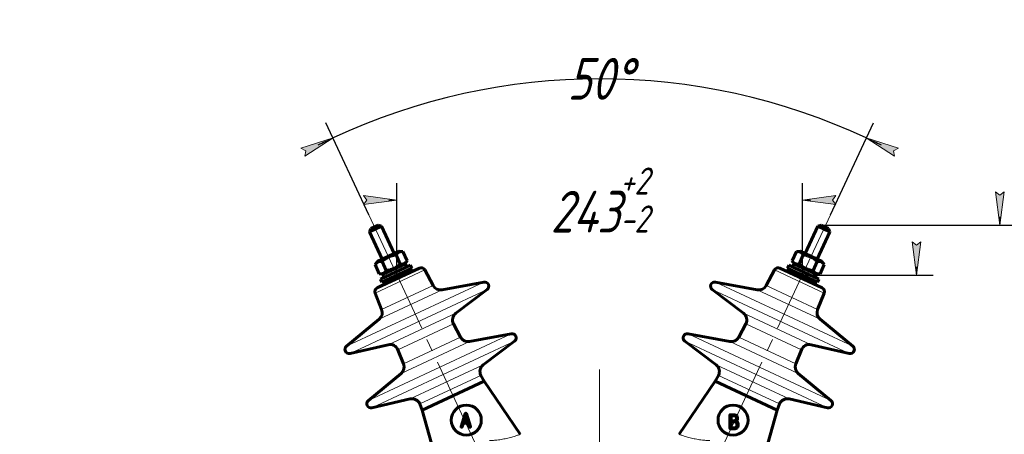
# Model space of a CAD drawing. Header units: millimetres. Extents: x 29 to 246, y -59 to 268.
# Tile 11 of 11: x 114 to 232, y 218 to 268. Entities that reach past the tile are written whole.
import ezdxf

# ---------------------------------------------------------------- set-up
doc = ezdxf.new("R2010")
doc.units = ezdxf.units.MM
for name, pattern in [('K5LT_AXLED', [19.5, 15, -1.5, 1.5, -1.5]), ('K5LT_BASIC', [0]), ('K5LT_THIN', [0])]:
    doc.linetypes.add(name, pattern=pattern)
doc.layers.add('Системный слой', color=7, linetype='Continuous')
doc.styles.add('KDIMTEXTSTYLE', font='GOST_AU.SHX', dxfattribs={"width": 0.96, "oblique": 15, "height": 5})
doc.dimstyles.new('KDIMSTYLE (0.20)', dxfattribs={"dimtxt": 5, "dimasz": 1, "dimexe": 2, "dimexo": 0, "dimgap": 1, "dimtad": 1, "dimlfac": 5, "dimtxsty": 'KDIMTEXTSTYLE', "dimsah": 1, "dimcen": 0, "dimdle": 1, "dimadec": 0, "dimazin": 0, "dimtfac": 0.667, "dimtmove": 0, "dimatfit": 3, "dimfxl": 1, "dimtvp": 1, "dimtolj": 1, "dimtzin": 0, "dimarcsym": 0})

# ---------------------------------------------------------------- blocks, each defined once
blk = doc.blocks.new('KDIMARROW_01')
at = {"layer": 'Системный слой'}
blk.add_hatch(color=0, dxfattribs=at).paths.add_polyline_path([(0, 0), (-4, 0.5266100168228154), (-3.599999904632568, 4.408728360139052e-16), (-4, -0.5266100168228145)])
at = {"layer": 'Системный слой', "color": 0, "linetype": 'K5LT_THIN', "lineweight": 18}
for p, q in [((-3.599999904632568, 4.408728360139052e-16), (-4, 0.5266100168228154)), ((-4, 0.5266100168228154), (0, 0)), ((0, 0), (-4, -0.5266100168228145)), ((-4, -0.5266100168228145), (-3.599999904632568, 4.408728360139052e-16)), ((0, 0), (-1, 0))]:
    blk.add_line(p, q, dxfattribs=at)

msp = doc.modelspace()

# ---------------------------------------------------------------- linework, layer by layer
at = {"layer": 'Системный слой', "color": 30, "linetype": 'K5LT_AXLED', "lineweight": 18, "true_color": 0xff8000}
for p, q in [((156.2221440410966, 244.7372904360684), (170.0490360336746, 215.0854248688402)), ((211.5917252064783, 244.7372904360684), (197.7648332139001, 215.0854248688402)), ((183.9069346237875, 226.2100117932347), (183.9069346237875, 163.3652711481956))]:
    msp.add_line(p, q, dxfattribs=at)
at = {"layer": 'Системный слой', "color": 5, "linetype": 'K5LT_BASIC', "lineweight": 60, "true_color": 0x0000ff}
for p, q in [((156.3002514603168, 242.6768272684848), (157.7503439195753, 243.3530164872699)), ((156.4550321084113, 243.1020836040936), (157.3250875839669, 243.5077971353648)), ((157.7503439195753, 243.3530164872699), (157.3250875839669, 243.5077971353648)), ((159.2717696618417, 240.0903084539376), (157.7503439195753, 243.3530164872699)), ((208.542099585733, 240.0903084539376), (210.0635253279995, 243.3530164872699)), ((210.0635253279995, 243.3530164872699), (210.4887816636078, 243.5077971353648)), ((211.5136177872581, 242.6768272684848), (210.0635253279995, 243.3530164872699)), ((211.3588371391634, 243.1020836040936), (210.4887816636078, 243.5077971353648)), ((156.3002514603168, 242.6768272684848), (156.4550321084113, 243.1020836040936)), ((157.8216772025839, 239.4141192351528), (156.3002514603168, 242.6768272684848)), ((209.9921920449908, 239.4141192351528), (211.5136177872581, 242.6768272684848)), ((211.5136177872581, 242.6768272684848), (211.3588371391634, 243.1020836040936)), ((159.8518066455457, 240.3607841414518), (157.2416402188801, 239.1436435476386)), ((159.9944987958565, 238.8332529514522), (159.4833692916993, 239.929373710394)), ((160.3205805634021, 240.3197717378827), (159.8518066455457, 240.3607841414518)), ((160.8317100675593, 239.223650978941), (160.3205805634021, 240.3197717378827)), ((206.9821591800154, 239.223650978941), (207.4932886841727, 240.3197717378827)), ((207.4932886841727, 240.3197717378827), (207.9620626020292, 240.3607841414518)), ((207.8193704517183, 238.8332529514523), (208.3304999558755, 239.929373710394)), ((210.5722290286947, 239.1436435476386), (207.9620626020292, 240.3607841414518)), ((156.9717354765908, 238.7581796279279), (157.2416402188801, 239.1436435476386)), ((157.482864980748, 237.6620588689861), (156.9717354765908, 238.7581796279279)), ((157.6131538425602, 237.0218571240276), (161.2383849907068, 238.7123301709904)), ((158.3200762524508, 238.0524568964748), (157.8089467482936, 239.1485776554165)), ((157.8791342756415, 237.5872370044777), (160.6343099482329, 238.8719965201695)), ((160.5618053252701, 238.8381870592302), (160.8317100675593, 239.223650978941)), ((160.8033572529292, 238.5094734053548), (160.6343099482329, 238.8719965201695)), ((161.4074322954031, 238.3498070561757), (161.2383849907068, 238.7123301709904)), ((206.4064369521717, 238.3498070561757), (206.575484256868, 238.7123301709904)), ((206.575484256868, 238.7123301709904), (210.2007154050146, 237.0218571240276)), ((207.2520639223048, 238.8381870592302), (206.9821591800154, 239.223650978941)), ((207.0105119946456, 238.5094734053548), (207.1795592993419, 238.8719965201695)), ((207.1795592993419, 238.8719965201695), (209.9347349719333, 237.5872370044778)), ((209.4937929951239, 238.0524568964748), (210.0049224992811, 239.1485776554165)), ((210.3310042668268, 237.6620588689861), (210.8421337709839, 238.7581796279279)), ((210.8421337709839, 238.7581796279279), (210.5722290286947, 239.1436435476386)), ((162.287736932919, 238.3448619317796), (157.2201404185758, 235.9818028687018)), ((157.9516388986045, 237.621046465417), (157.482864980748, 237.6620588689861)), ((157.7822011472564, 236.6593340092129), (161.4074322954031, 238.3498070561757)), ((158.0481815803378, 237.2247138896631), (157.8791342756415, 237.5872370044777)), ((158.0057245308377, 236.6532268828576), (161.2684325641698, 238.1746526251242)), ((161.2684325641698, 238.1746526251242), (161.1355399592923, 238.2230215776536)), ((161.3852926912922, 237.9240452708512), (161.2684325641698, 238.1746526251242)), ((161.3852926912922, 237.9240452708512), (162.287736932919, 238.3448619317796)), ((163.9375688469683, 236.2512674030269), (162.9405198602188, 238.1264438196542)), ((203.8763004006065, 236.2512674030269), (204.8733493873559, 238.1264438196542)), ((205.5261323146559, 238.3448619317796), (210.593728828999, 235.9818028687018)), ((206.4064369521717, 238.3498070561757), (210.0316681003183, 236.6593340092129)), ((206.428576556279, 237.9240452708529), (206.5454366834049, 238.1746526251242)), ((206.5454366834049, 238.1746526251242), (206.6783292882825, 238.2230215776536)), ((209.808144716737, 236.6532268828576), (206.5454366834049, 238.1746526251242)), ((209.7656876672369, 237.2247138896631), (209.9347349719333, 237.5872370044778)), ((209.8622303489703, 237.621046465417), (210.3310042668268, 237.6620588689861)), ((157.2201404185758, 235.9818028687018), (158.1225846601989, 236.4026195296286)), ((157.7822011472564, 236.6593340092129), (157.6131538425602, 237.0218571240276)), ((158.0057245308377, 236.6532268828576), (158.0540934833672, 236.786119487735)), ((158.1225846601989, 236.4026195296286), (158.0057245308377, 236.6532268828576)), ((170.0203098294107, 236.6610790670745), (165.0015478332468, 235.7372616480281)), ((197.7935594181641, 236.6610790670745), (202.8123214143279, 235.7372616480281)), ((209.6912845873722, 236.4026195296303), (209.808144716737, 236.6532268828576)), ((209.808144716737, 236.6532268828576), (209.7597757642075, 236.786119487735)), ((210.0316681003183, 236.6593340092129), (210.2007154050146, 237.0218571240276)), ((157.7634353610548, 233.3722216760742), (156.9678576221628, 235.3413456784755)), ((166.6551715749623, 232.9358134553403), (170.4119659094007, 235.7701982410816)), ((201.1586976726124, 232.9358134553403), (197.4019033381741, 235.7701982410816)), ((210.0504338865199, 233.3722216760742), (210.8460116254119, 235.3413456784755)), ((153.5395908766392, 228.9759936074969), (157.4732741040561, 232.2267699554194)), ((167.2283797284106, 230.0621522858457), (166.3745047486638, 231.6680575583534)), ((200.5854895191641, 230.0621522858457), (201.4393644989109, 231.6680575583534)), ((214.2742783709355, 228.9759936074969), (210.3405951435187, 232.2267699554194)), ((173.311120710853, 230.4719639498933), (168.2923587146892, 229.5481465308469)), ((194.5027485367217, 230.4719639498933), (199.5215105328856, 229.5481465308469)), ((158.556379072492, 229.1592844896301), (153.9702935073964, 228.1033204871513)), ((169.9459824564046, 226.7466983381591), (173.702776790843, 229.5810831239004)), ((197.8678867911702, 226.7466983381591), (194.1110924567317, 229.5810831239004)), ((209.2574901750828, 229.1592844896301), (213.8435757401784, 228.1033204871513)), ((160.3892801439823, 226.8730277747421), (159.7079455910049, 228.5593899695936)), ((207.4245891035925, 226.8730277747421), (208.1059236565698, 228.5593899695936)), ((156.1654356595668, 222.4767997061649), (160.0991188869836, 225.7275760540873)), ((211.648433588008, 222.4767997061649), (207.7147503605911, 225.7275760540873)), ((162.6294361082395, 221.3284471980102), (170.0358303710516, 224.7821055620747)), ((170.0358303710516, 224.7821055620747), (169.6653156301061, 225.4789424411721)), ((174.3903257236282, 218.4223200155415), (170.0358303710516, 224.7821055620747)), ((193.4235435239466, 218.4223200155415), (197.7780388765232, 224.7821055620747)), ((197.7780388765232, 224.7821055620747), (198.1485536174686, 225.4789424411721)), ((205.1844331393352, 221.3284471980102), (197.7780388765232, 224.7821055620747)), ((161.1822238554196, 222.6600905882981), (156.5961382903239, 221.6041265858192)), ((162.6294361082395, 221.3284471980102), (162.3337903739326, 222.0601960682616)), ((205.1844331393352, 221.3284471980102), (205.4800788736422, 222.0601960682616)), ((206.6316453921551, 222.6600905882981), (211.2177309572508, 221.6041265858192)), ((165.2980168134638, 211.7712208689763), (162.6294361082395, 221.3284471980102)), ((167.7851422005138, 220.899197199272), (167.294183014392, 219.341958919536)), ((168.4107742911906, 219.341958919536), (167.919806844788, 220.899197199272)), ((202.5158524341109, 211.7712208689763), (205.1844331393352, 221.3284471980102)), ((167.4288476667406, 219.3105727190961), (167.5663152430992, 219.7487723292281)), ((167.5663152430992, 219.7487723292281), (168.1386420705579, 219.7487723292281)), ((167.8524786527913, 220.6650078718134), (167.6041920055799, 219.8694884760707)), ((167.6041920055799, 219.8694884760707), (168.1007653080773, 219.8694884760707)), ((168.1007653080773, 219.8694884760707), (167.8524786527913, 220.6650078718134)), ((168.1386420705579, 219.7487723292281), (168.2761096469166, 219.3105727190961)), ((199.527777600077, 220.7140482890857), (199.527777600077, 219.1446226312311)), ((199.5437868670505, 220.7579041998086), (199.5393103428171, 220.7530344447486)), ((200.0202333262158, 220.7744146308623), (199.5981319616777, 220.7744146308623)), ((200.0187285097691, 220.6537646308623), (199.6680067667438, 220.6537646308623)), ((199.6680067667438, 220.6537646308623), (199.6680067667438, 220.0489271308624)), ((199.6680067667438, 220.0489271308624), (200.0187285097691, 220.0489271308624)), ((200.0888017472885, 219.9282771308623), (199.6680067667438, 219.9282771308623)), ((199.6680067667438, 219.9282771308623), (199.6680067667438, 219.204906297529)), ((200.2328160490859, 220.5698777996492), (200.2186377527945, 220.5831415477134)), ((200.2993026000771, 220.291583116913), (200.2993026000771, 220.4123158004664)), ((200.3707401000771, 219.4464295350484), (200.3707401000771, 219.6879610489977)), ((200.4324955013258, 220.4883338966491), (200.4113949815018, 220.5523051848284)), ((200.4395317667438, 220.4497047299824), (200.4324955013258, 220.4883338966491)), ((200.4395317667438, 220.2915748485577), (200.4395317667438, 220.4497047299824)), ((200.5109692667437, 219.4464708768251), (200.5109692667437, 219.6879527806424)), ((167.294183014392, 219.341958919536), (167.2913718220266, 219.3250586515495)), ((167.2913718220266, 219.3250586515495), (167.2932417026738, 219.3103655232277)), ((167.4057007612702, 219.2779793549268), (167.4069430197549, 219.2787908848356)), ((168.4135772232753, 219.3238514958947), (168.4107742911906, 219.341958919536)), ((199.5979087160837, 219.084256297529), (200.0888017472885, 219.084256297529)), ((199.6680067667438, 219.204906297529), (200.0888017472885, 219.204906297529))]:
    msp.add_line(p, q, dxfattribs=at)
at = {"layer": 'Системный слой', "color": 7, "linetype": 'K5LT_THIN', "lineweight": 18}
for p, q in [((156.9678576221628, 235.3413456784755), (162.9405198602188, 238.1264438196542)), ((210.8460116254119, 235.3413456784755), (204.8733493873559, 238.1264438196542)), ((153.5395908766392, 228.9759936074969), (170.0203098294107, 236.6610790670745)), ((157.7634353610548, 233.3722216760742), (163.9375688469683, 236.2512674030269)), ((214.2742783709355, 228.9759936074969), (197.7935594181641, 236.6610790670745)), ((210.0504338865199, 233.3722216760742), (203.8763004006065, 236.2512674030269)), ((153.9702935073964, 228.1033204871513), (170.4119659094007, 235.7701982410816)), ((157.4732741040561, 232.2267699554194), (165.0015478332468, 235.7372616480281)), ((213.8435757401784, 228.1033204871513), (197.4019033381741, 235.7701982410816)), ((210.3405951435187, 232.2267699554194), (202.8123214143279, 235.7372616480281)), ((158.556379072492, 229.1592844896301), (166.6551715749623, 232.9358134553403)), ((209.2574901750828, 229.1592844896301), (201.1586976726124, 232.9358134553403)), ((159.7079455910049, 228.5593899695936), (166.3745047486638, 231.6680575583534)), ((208.1059236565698, 228.5593899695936), (201.4393644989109, 231.6680575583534)), ((156.1654356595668, 222.4767997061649), (173.311120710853, 230.4719639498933)), ((211.648433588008, 222.4767997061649), (194.5027485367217, 230.4719639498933)), ((156.5961382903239, 221.6041265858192), (173.702776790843, 229.5810831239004)), ((160.0991188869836, 225.7275760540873), (168.2923587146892, 229.5481465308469)), ((160.3892801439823, 226.8730277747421), (167.2283797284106, 230.0621522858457)), ((211.2177309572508, 221.6041265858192), (194.1110924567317, 229.5810831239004)), ((207.7147503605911, 225.7275760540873), (199.5215105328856, 229.5481465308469)), ((207.4245891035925, 226.8730277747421), (200.5854895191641, 230.0621522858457)), ((161.1822238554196, 222.6600905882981), (169.9459824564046, 226.7466983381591)), ((206.6316453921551, 222.6600905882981), (197.8678867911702, 226.7466983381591)), ((162.3337903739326, 222.0601960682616), (169.6653156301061, 225.4789424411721)), ((205.4800788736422, 222.0601960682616), (198.1485536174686, 225.4789424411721))]:
    msp.add_line(p, q, dxfattribs=at)
at = {"layer": 'Системный слой', "color": 5, "linetype": 'K5LT_BASIC', "lineweight": 60, "true_color": 0x0000ff}
for centre in [(167.9139507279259, 220.1257248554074), (199.899918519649, 220.1257248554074)]:
    msp.add_circle(centre, 1.8, dxfattribs=at)
for centre, radius, start, end in [((162.4990460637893, 237.8917080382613), 0.5, 27.99999999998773, 115.5032585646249), ((205.3148231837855, 237.8917080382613), 0.5, 64.49674143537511, 152.0000000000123), ((164.8205164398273, 236.7207389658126), 1, 207.9999999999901, 280.4298413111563), ((170.1108255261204, 236.1693404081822), 0.5, 307.0334207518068, 100.4298413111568), ((197.7030437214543, 236.1693404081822), 0.5, 79.57015868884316, 232.9665792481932), ((202.9933528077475, 236.7207389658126), 1, 259.5701586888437, 332.0000000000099), ((157.4314495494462, 235.5286489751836), 0.5, 114.4967414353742, 202.0000000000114), ((210.3824196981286, 235.5286489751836), 0.5, 337.9999999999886, 65.50325856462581), ((156.8362515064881, 232.9976150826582), 1, 309.5701586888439, 22.00000000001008), ((167.2574523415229, 232.137529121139), 1, 127.0334207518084, 207.9999999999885), ((200.5564169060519, 232.137529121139), 1, 332.0000000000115, 52.96657924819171), ((210.9776177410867, 232.9976150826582), 1, 157.99999999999, 230.4298413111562), ((173.4016364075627, 229.9802252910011), 0.5, 307.0334207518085, 100.4298413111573), ((194.412232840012, 229.9802252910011), 0.5, 79.5701586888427, 232.9665792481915), ((158.7807617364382, 228.1847833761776), 1, 22.00000000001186, 102.966579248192), ((168.1113273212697, 230.5316238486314), 1, 207.999999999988, 280.4298413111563), ((199.7025419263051, 230.5316238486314), 1, 259.5701586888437, 332.0000000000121), ((209.0331075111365, 228.1847833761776), 1, 77.03342075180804, 157.9999999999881), ((153.8581021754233, 228.5905710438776), 0.5, 129.5701586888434, 282.9665792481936), ((213.9557670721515, 228.5905710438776), 0.5, 257.0334207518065, 50.42984131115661), ((159.4620962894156, 226.498421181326), 1, 309.5701586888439, 22.00000000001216), ((170.5482632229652, 225.9484140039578), 1, 127.0334207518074, 207.9999999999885), ((197.2656060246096, 225.9484140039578), 1, 332.0000000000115, 52.96657924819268), ((208.3517729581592, 226.498421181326), 1, 157.9999999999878, 230.4298413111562), ((156.4839469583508, 222.0913771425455), 0.5, 129.5701586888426, 282.9665792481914), ((161.4066065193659, 221.6855894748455), 1, 22.00000000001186, 102.966579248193), ((206.4072627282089, 221.6855894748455), 1, 77.03342075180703, 157.9999999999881), ((211.3299222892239, 222.0913771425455), 0.5, 257.0334207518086, 50.42984131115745), ((167.8824586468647, 220.8690394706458), 0.1018821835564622, 143.5881551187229, 162.7821339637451), ((167.846346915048, 220.895674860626), 0.05701013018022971, 117.8327655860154, 143.5881551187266), ((167.8474344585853, 220.8936150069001), 0.05933945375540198, 102.7821509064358, 117.8327655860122), ((167.8524786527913, 220.8713808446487), 0.08213861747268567, 90, 102.7821509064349), ((167.8524786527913, 220.875651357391), 0.07786810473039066, 72.10681971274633, 89.99999999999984), ((167.8590091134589, 220.8958782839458), 0.05661309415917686, 51.08935608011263, 72.10681971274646), ((167.855515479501, 220.8915502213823), 0.06217525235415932, 31.78266486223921, 51.089356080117), ((167.8158773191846, 220.8669901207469), 0.1088055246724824, 17.21786603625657, 31.7826648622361), ((199.6098009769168, 220.7140482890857), 0.08202337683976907, 163.5209208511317, 179.9999999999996), ((199.5757921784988, 220.7241086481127), 0.04655777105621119, 141.5897287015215, 163.5209208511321), ((199.5778256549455, 220.7217191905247), 0.0496789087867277, 106.8991591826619, 133.2494372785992), ((199.5981319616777, 220.6548797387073), 0.11953489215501, 90, 106.8991591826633), ((200.0187285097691, 220.3174554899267), 0.3363091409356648, 70.54292189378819, 90), ((200.0187285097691, 220.3678219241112), 0.3188947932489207, 270, 289.8032007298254), ((200.0202333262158, 220.2892581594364), 0.4851564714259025, 70.39921216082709, 90.0000000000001), ((200.0888017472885, 219.6302821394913), 0.2979949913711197, 69.59201438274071, 90.00000000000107), ((200.0297549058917, 220.3372002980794), 0.2863484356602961, 289.8032007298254, 310.7135209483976), ((200.0408504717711, 220.3800750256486), 0.2698968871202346, 48.79744765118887, 70.54292189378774), ((200.0369792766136, 220.3362842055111), 0.4352377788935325, 49.69316372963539, 70.39921216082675), ((200.0854765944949, 219.6213448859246), 0.3075307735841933, 49.50625494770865, 69.59201438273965), ((200.0438825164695, 220.3207832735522), 0.2646895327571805, 310.713520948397, 328.2015821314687), ((200.0688741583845, 220.4061925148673), 0.2316674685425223, 22.8783209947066, 44.95512450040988), ((200.098382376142, 220.2869940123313), 0.2005650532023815, 328.2015821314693, 348.3169503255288), ((200.0833853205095, 220.4123158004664), 0.215917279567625, 0, 22.8783209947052), ((199.9711781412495, 220.4372244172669), 0.5292949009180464, 306.0183678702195, 316.7501048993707), ((200.1273625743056, 219.6538269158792), 0.3876532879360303, 50.75590649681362, 66.42129778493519), ((200.0626427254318, 219.5946039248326), 0.3426941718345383, 46.99950345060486, 49.50625761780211), ((200.0867126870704, 220.2894070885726), 0.2124816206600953, 348.3169503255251, 354.3019311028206), ((200.0885517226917, 219.622387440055), 0.3047047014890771, 44.3410451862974, 46.99950345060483), ((200.0649042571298, 220.291583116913), 0.2343983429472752, 354.3019311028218, 0), ((200.1340278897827, 219.6668294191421), 0.2411187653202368, 23.5580524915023, 44.34104518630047), ((200.0798431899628, 220.376728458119), 0.3767240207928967, 38.70763565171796, 50.68560236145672), ((200.1824929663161, 219.6879610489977), 0.1882471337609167, 0, 23.55805249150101), ((200.1293533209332, 220.2884286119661), 0.3121323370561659, 316.7501048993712, 330.7393325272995), ((200.1157310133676, 219.6395876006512), 0.4060394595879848, 35.45147624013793, 50.7559064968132), ((200.1353664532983, 220.4212231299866), 0.3055720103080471, 25.40238369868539, 38.70763565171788), ((200.1588792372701, 220.2718861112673), 0.2782880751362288, 330.7393273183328, 338.6660413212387), ((200.1408129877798, 220.2789421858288), 0.2976833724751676, 338.666041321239, 346.3297783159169), ((200.1201206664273, 220.2839750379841), 0.3189789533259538, 346.3297783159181, 353.4910051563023), ((200.0535109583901, 220.2915748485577), 0.386020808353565, 353.4910051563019, 0), ((200.1135770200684, 219.6380538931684), 0.4086836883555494, 27.71112209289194, 35.45147963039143), ((200.1889411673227, 219.6776396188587), 0.3235556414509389, 19.01016005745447, 27.71112209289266), ((200.2119309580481, 219.6855601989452), 0.2992396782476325, 9.62182234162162, 19.01016005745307), ((200.2260440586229, 219.6879527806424), 0.284925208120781, 0, 9.621822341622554), ((167.3389732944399, 219.3227489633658), 0.04737856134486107, 195.1515008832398, 215.213704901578), ((167.3485882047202, 219.329534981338), 0.05914701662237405, 215.2137049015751, 233.15101223), ((167.3612292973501, 219.3464026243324), 0.08022578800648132, 233.1510258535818, 251.8795478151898), ((167.3629168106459, 219.3515593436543), 0.0856516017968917, 251.8795478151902, 270.0000000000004), ((167.3629168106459, 219.3503144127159), 0.08440667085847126, 270, 285.7565634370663), ((167.3655563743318, 219.3409593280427), 0.0746863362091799, 285.7565634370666, 302.5140524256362), ((167.3768866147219, 219.3236817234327), 0.05402383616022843, 303.804061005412, 325.4246469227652), ((167.381953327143, 219.3201896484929), 0.04787028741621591, 325.4246469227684, 348.4106647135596), ((168.3507552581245, 219.3365964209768), 0.07905188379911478, 199.2200891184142, 217.0260018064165), ((168.3268890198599, 219.3185949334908), 0.04915788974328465, 217.0260018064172, 239.6621641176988), ((168.3380466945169, 219.3376600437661), 0.07124798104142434, 239.6621444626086, 255.6060572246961), ((168.3420405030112, 219.3532217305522), 0.08731398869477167, 255.6060572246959, 269.9999999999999), ((168.3420405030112, 219.3493379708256), 0.08343022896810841, 270, 287.7257699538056), ((168.3405721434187, 219.3539318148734), 0.08825303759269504, 287.7257699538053, 304.9566111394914), ((168.3234827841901, 219.3555791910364), 0.1002492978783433, 312.4434502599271, 321.0541861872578), ((168.3533770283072, 219.3314180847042), 0.06181201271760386, 321.0541861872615, 332.0265336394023), ((168.3633542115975, 219.3261190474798), 0.05051493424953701, 332.0265336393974, 345.3282847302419), ((168.3720150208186, 219.3238514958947), 0.04156220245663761, 345.3282847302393, 0), ((199.6059774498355, 219.1446226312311), 0.07819984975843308, 180, 200.0519788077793), ((199.5741720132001, 219.1330137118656), 0.0443420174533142, 200.0519788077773, 226.7870256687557), ((199.5777614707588, 219.1368343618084), 0.04958430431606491, 226.7870256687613, 253.0960705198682), ((199.5979087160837, 219.2031304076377), 0.1188741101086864, 253.0960705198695, 269.9999999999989), ((200.0888017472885, 219.5309201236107), 0.326013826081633, 270, 289.1893170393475), ((200.0888017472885, 219.5134165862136), 0.4291602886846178, 270, 290.4747454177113), ((200.0981107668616, 219.5041722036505), 0.2976922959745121, 289.1893170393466, 309.2797465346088), ((200.0679224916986, 219.5693358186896), 0.4888503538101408, 290.4747454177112, 309.6461934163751), ((200.1282161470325, 219.4673640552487), 0.2501404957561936, 309.2797498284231, 327.1110613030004), ((200.1711614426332, 219.4395932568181), 0.1989983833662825, 327.1110613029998, 347.1237944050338), ((200.15556136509, 219.4431593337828), 0.2150008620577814, 347.1237944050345, 353.773266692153), ((200.1255889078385, 219.4464295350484), 0.2451511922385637, 353.7732666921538, 0), ((200.0589544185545, 219.5801585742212), 0.5029058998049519, 309.6461937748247, 312.4297771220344), ((200.0990618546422, 219.5362811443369), 0.4434598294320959, 312.4297771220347, 315.3941045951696), ((200.1636499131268, 219.4725755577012), 0.3527403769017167, 315.3941045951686, 336.5368537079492), ((200.2237923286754, 219.4464708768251), 0.2871769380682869, 336.5368537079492, 0)]:
    msp.add_arc(centre, radius, start, end, dxfattribs=at)
for points, knots in [([(159.4833692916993, 239.929373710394), (159.3764846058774, 239.9126399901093), (159.2173208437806, 239.8822069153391), (159.0221311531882, 239.8310881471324), (158.8973658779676, 239.7925388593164), (158.792662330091, 239.755725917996), (158.6939427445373, 239.7168495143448), (158.5978710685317, 239.6748544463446), (158.5014136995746, 239.6281931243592), (158.4061063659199, 239.5774356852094), (158.2977351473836, 239.5143454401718), (158.1784389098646, 239.4375118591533), (158.0079070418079, 239.3154954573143), (157.8868397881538, 239.2165329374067), (157.8089467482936, 239.1485776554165)], [0, 0, 0, 0, 2.598014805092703, 3.881106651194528, 4.839600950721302, 5.730749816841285, 6.542456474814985, 7.383598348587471, 8.245262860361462, 9.112845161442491, 9.974778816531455, 11.25399797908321, 12.51480666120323, 15, 15, 15, 15]), ([(160.3205805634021, 240.3197717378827), (160.2607977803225, 240.325001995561), (160.1728303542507, 240.3277683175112), (160.06759427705, 240.318595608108), (160.0014523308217, 240.3073828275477), (159.9468002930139, 240.2939092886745), (159.8960697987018, 240.2774105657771), (159.8474969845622, 240.2575645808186), (159.7995905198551, 240.2335429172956), (159.7531462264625, 240.2055706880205), (159.7013652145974, 240.1688688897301), (159.6321866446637, 240.1102208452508), (159.5566974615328, 240.028857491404), (159.5052498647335, 239.9606222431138), (159.4833692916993, 239.929373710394)], [0, 0, 0, 0, 2.598014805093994, 3.881106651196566, 4.839600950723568, 5.730749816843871, 6.542456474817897, 7.383598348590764, 8.245262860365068, 9.112845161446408, 9.974778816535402, 11.25399797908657, 13.34660778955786, 15, 15, 15, 15]), ([(208.3304999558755, 239.929373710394), (208.2960789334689, 239.9785319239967), (208.2416536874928, 240.0476970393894), (208.1669825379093, 240.1224164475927), (208.1158778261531, 240.1658766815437), (208.0704268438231, 240.1990819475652), (208.025179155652, 240.2273385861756), (207.9787542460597, 240.2517907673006), (207.9295589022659, 240.273048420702), (207.8782771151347, 240.2906466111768), (207.8168777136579, 240.306721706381), (207.7362431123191, 240.3205185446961), (207.6259754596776, 240.3276045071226), (207.5408262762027, 240.3239306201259), (207.4932886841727, 240.3197717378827)], [0, 0, 0, 0, 2.59801480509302, 3.881106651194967, 4.839600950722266, 5.730749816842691, 6.542456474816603, 7.383598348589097, 8.24526286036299, 9.11284516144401, 9.974778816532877, 11.25399797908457, 12.93175069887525, 15, 15, 15, 15]), ([(210.0049224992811, 239.1485776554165), (209.9233995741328, 239.2196998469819), (209.7977779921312, 239.3220643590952), (209.633153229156, 239.438729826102), (209.5234251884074, 239.5095265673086), (209.4279226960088, 239.5660712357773), (209.3346859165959, 239.6167055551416), (209.2407621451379, 239.6633068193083), (209.1430158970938, 239.707204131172), (209.0262953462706, 239.7542716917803), (208.8912853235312, 239.8014301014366), (208.6885582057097, 239.860505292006), (208.5009567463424, 239.9011900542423), (208.3644336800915, 239.9240610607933), (208.3304999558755, 239.929373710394)], [0, 0, 0, 0, 2.598014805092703, 3.881106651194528, 4.839600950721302, 5.730749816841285, 6.542456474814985, 7.383598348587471, 8.245262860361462, 9.112845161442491, 10.40366458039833, 11.67561261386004, 14.17423259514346, 15, 15, 15, 15]), ([(157.8089467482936, 239.1485776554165), (157.7491639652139, 239.1538079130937), (157.6611965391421, 239.1565742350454), (157.5559604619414, 239.1474015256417), (157.4898185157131, 239.1361887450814), (157.4351664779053, 239.1227152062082), (157.3844359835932, 239.1062164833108), (157.3358631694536, 239.0863704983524), (157.2879567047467, 239.0623488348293), (157.2415124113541, 239.0343766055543), (157.1897313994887, 238.997674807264), (157.1205528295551, 238.9390267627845), (157.0450636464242, 238.8576634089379), (156.9936160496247, 238.7894281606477), (156.9717354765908, 238.7581796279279)], [0, 0, 0, 0, 2.59801480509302, 3.881106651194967, 4.839600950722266, 5.730749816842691, 6.542456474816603, 7.383598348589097, 8.24526286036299, 9.11284516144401, 9.974778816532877, 11.25399797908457, 13.34660778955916, 15, 15, 15, 15]), ([(158.3200762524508, 238.0524568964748), (158.4269609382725, 238.0691906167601), (158.5861247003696, 238.0996236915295), (158.781314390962, 238.1507424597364), (158.9060796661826, 238.1892917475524), (159.0107832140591, 238.2261046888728), (159.1095027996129, 238.2649810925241), (159.2055744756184, 238.3069761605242), (159.3020318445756, 238.3536374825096), (159.3973391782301, 238.4043949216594), (159.5057103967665, 238.467485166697), (159.6250066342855, 238.5443187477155), (159.7955385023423, 238.6663351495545), (159.9166057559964, 238.7652976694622), (159.9944987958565, 238.8332529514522)], [0, 0, 0, 0, 2.598014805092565, 3.881106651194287, 4.839600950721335, 5.730749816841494, 6.542456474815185, 7.383598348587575, 8.245262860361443, 9.112845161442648, 9.974778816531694, 11.25399797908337, 12.51480666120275, 15, 15, 15, 15]), ([(159.9944987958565, 238.8332529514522), (160.0542815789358, 238.8280226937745), (160.1422490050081, 238.8252563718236), (160.2474850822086, 238.8344290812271), (160.3136270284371, 238.8456418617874), (160.3682790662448, 238.8591154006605), (160.419009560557, 238.8756141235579), (160.4675823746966, 238.8954601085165), (160.5154888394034, 238.9194817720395), (160.5619331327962, 238.9474540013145), (160.6137141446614, 238.9841557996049), (160.6828927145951, 239.0428038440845), (160.7583818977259, 239.1241671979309), (160.8098294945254, 239.1924024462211), (160.8317100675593, 239.223650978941)], [0, 0, 0, 0, 2.598014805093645, 3.881106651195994, 4.839600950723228, 5.730749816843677, 6.542456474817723, 7.383598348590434, 8.245262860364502, 9.112845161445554, 9.97477881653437, 11.25399797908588, 13.34660778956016, 15, 15, 15, 15]), ([(206.9821591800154, 239.223650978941), (207.016580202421, 239.174492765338), (207.0710054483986, 239.1053276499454), (207.145676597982, 239.0306082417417), (207.1967813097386, 238.9871480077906), (207.2422322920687, 238.9539427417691), (207.2874799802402, 238.9256861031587), (207.3339048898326, 238.9012339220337), (207.3831002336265, 238.8799762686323), (207.4343820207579, 238.8623780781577), (207.4957814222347, 238.8463029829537), (207.5764160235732, 238.8325061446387), (207.6866836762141, 238.8254201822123), (207.7718328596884, 238.8290940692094), (207.8193704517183, 238.8332529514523)], [0, 0, 0, 0, 2.598014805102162, 3.881106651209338, 4.839600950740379, 5.730749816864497, 6.542456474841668, 7.383598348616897, 8.245262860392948, 9.112845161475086, 9.974778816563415, 11.25399797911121, 12.93175069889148, 15, 15, 15, 15]), ([(207.8193704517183, 238.8332529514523), (207.9008933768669, 238.7621307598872), (208.0265149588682, 238.6597662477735), (208.1911397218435, 238.5431007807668), (208.300867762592, 238.4723040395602), (208.3963702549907, 238.4157593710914), (208.4896070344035, 238.3651250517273), (208.5835308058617, 238.3185237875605), (208.6812770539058, 238.2746264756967), (208.7979976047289, 238.2275589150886), (208.9330076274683, 238.1804005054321), (209.1357347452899, 238.1213253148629), (209.3233362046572, 238.0806405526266), (209.4598592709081, 238.0577695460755), (209.4937929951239, 238.0524568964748)], [0, 0, 0, 0, 2.598014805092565, 3.881106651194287, 4.839600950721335, 5.730749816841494, 6.542456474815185, 7.383598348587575, 8.245262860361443, 9.112845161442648, 10.40366458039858, 11.67561261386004, 14.1742325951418, 15, 15, 15, 15]), ([(210.8421337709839, 238.7581796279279), (210.8077127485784, 238.8073378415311), (210.7532875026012, 238.876502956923), (210.678616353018, 238.9512223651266), (210.6275116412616, 238.9946825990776), (210.5820606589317, 239.027887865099), (210.5368129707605, 239.0561445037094), (210.4903880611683, 239.0805966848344), (210.4411927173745, 239.1018543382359), (210.3899109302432, 239.1194525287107), (210.3285115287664, 239.1355276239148), (210.2478769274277, 239.14932446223), (210.1376092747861, 239.1564104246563), (210.0524600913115, 239.1527365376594), (210.0049224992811, 239.1485776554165)], [0, 0, 0, 0, 2.598014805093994, 3.881106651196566, 4.839600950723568, 5.730749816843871, 6.542456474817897, 7.383598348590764, 8.245262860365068, 9.112845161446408, 9.974778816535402, 11.25399797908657, 12.93175069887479, 15, 15, 15, 15]), ([(157.482864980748, 237.6620588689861), (157.5426477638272, 237.6568286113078), (157.6306151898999, 237.6540622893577), (157.7358512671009, 237.6632349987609), (157.8019932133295, 237.6744477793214), (157.8566452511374, 237.6879213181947), (157.9073757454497, 237.7044200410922), (157.9559485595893, 237.7242660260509), (158.0038550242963, 237.7482876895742), (158.0502993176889, 237.7762599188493), (158.1020803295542, 237.8129617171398), (158.1712588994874, 237.8716097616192), (158.2467480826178, 237.9529731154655), (158.2981956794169, 238.0212083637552), (158.3200762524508, 238.0524568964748)], [0, 0, 0, 0, 2.598014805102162, 3.881106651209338, 4.839600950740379, 5.730749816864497, 6.542456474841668, 7.383598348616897, 8.245262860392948, 9.112845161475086, 9.974778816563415, 11.25399797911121, 13.34660778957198, 15, 15, 15, 15]), ([(209.4937929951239, 238.0524568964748), (209.5282140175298, 238.003298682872), (209.5826392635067, 237.9341335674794), (209.6573104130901, 237.8594141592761), (209.7084151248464, 237.8159539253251), (209.7538661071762, 237.7827486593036), (209.7991137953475, 237.7544920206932), (209.8455387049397, 237.7300398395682), (209.8947340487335, 237.7087821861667), (209.9460158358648, 237.6911839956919), (210.0074152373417, 237.6751089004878), (210.0880498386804, 237.6613120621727), (210.1983174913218, 237.6542260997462), (210.2834666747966, 237.657899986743), (210.3310042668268, 237.6620588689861)], [0, 0, 0, 0, 2.598014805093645, 3.881106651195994, 4.839600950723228, 5.730749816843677, 6.542456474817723, 7.383598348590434, 8.245262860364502, 9.112845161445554, 9.97477881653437, 11.25399797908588, 12.93175069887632, 15, 15, 15, 15])]:
    msp.add_open_spline(points, degree=3, knots=knots, dxfattribs=at)
at = {"layer": 'Системный слой', "color": 7, "linetype": 'K5LT_THIN', "lineweight": 18}
for points in [[(170.688841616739, 217.6639860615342), (170.8537385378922, 217.6700415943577), (171.1584102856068, 217.688732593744), (171.5733378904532, 217.7291794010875), (171.9381447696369, 217.7770728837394), (172.2754236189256, 217.8317024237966), (172.6028079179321, 217.8947306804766), (172.9205504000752, 217.9655160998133), (173.2275228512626, 218.0431156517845), (173.5130827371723, 218.1236436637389), (173.7657790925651, 218.2017478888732), (173.9764428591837, 218.2717277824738), (174.1433697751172, 218.3303725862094), (174.2665041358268, 218.3754476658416), (174.3444423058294, 218.4048124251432), (174.3829674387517, 218.4194639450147), (174.3903072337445, 218.4223123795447), (174.3903257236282, 218.4223200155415)], [(197.1250276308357, 217.6639860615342), (196.9601307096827, 217.6700415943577), (196.6554589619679, 217.688732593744), (196.2405313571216, 217.7291794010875), (195.8757244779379, 217.7770728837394), (195.5384456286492, 217.8317024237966), (195.2110613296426, 217.8947306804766), (194.8933188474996, 217.9655160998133), (194.5863463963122, 218.0431156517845), (194.3007865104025, 218.1236436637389), (194.0480901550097, 218.2017478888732), (193.837426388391, 218.2717277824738), (193.6704994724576, 218.3303725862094), (193.547365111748, 218.3754476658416), (193.4694269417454, 218.4048124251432), (193.430901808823, 218.4194639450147), (193.4235620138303, 218.4223123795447), (193.4235435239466, 218.4223200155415)]]:
    msp.add_open_spline(points, degree=3, knots=[0, 0, 0, 0, 1.381148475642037, 2.585410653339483, 3.649871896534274, 4.727738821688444, 5.835771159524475, 6.998144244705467, 8.228893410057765, 9.545409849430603, 10.87710647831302, 12.19992299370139, 13.50082285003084, 14.78655625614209, 16.0331989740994, 17.10348816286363, 18, 18, 18, 18], dxfattribs=at)

# ---------------------------------------------------------------- dimensions: what is measured, and where the dimension line sits
at = {"layer": 'Системный слой', "color": 7}
msp.add_angular_dim_2l(base=(152.6157000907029, 254.2617579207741), line1=((183.9069346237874, 185.3670654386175), (156.2221440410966, 244.7372904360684)), line2=((183.9069346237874, 185.3670654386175), (211.5917252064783, 244.7372904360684)), location=(183.9069346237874, 261.0348922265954), dimstyle='KDIMSTYLE (0.20)', override={"dimpost": '\\H5.0;\\W0.965;\\Q15;<>', "dimblk1": 'KDIMARROW_01', "dimblk2": 'KDIMARROW_01', "dimclrt": 7, "dimtolj": 1}, dxfattribs=at).render()
msp.add_linear_dim(base=(159.59481672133, 246.5077971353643), p1=(208.219052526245, 237.5045705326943), p2=(159.5948167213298, 237.5045705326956), location=(183.9069346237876, 246.5077971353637), text='\\H5.0;\\W0.965;\\Q15;\\H5.0;\\W0.965;\\Q15;\\Q15;243\\H0.65x;\\S+2^ -2;\\H1.5x;', dimstyle='KDIMSTYLE (0.20)', override={"dimexo": 0, "dimblk1": 'KDIMARROW_01', "dimblk2": 'KDIMARROW_01', "dimse1": 0, "dimse2": 0, "dimclrt": 7, "dimtolj": 1}, dxfattribs=at).render()
for base, p1, p2, location, text in [((231.9069346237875, 160.3872745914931), (210.4887816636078, 243.5077971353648), (211.7069346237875, 160.3872745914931), (231.9069346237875, 201.9475358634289), '\\H5.0;\\W0.965;\\Q15;\\H5.0;\\W0.965;\\Q15;\\Q15;416\\H5.0;\\W0.965;\\Q15;\\Q15; max'), ((221.9069346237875, 160.3872745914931), (208.219052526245, 237.5045705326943), (210.9069346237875, 160.3872745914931), (221.9069346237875, 198.9459225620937), '\\H5.0;\\W0.965;\\Q15;\\H5.0;\\W0.965;\\Q15;\\Q15;386\\H0.65x;\\S+2^ -2;\\H1.5x;')]:
    msp.add_linear_dim(base=base, p1=p1, p2=p2, angle=90, location=location, text=text, dimstyle='KDIMSTYLE (0.20)', override={"dimexo": 0, "dimblk1": 'KDIMARROW_01', "dimblk2": 'KDIMARROW_01', "dimse1": 0, "dimse2": 0, "dimclrt": 7, "dimtolj": 1}, dxfattribs=at).render()

doc.saveas('drawing.dxf')
